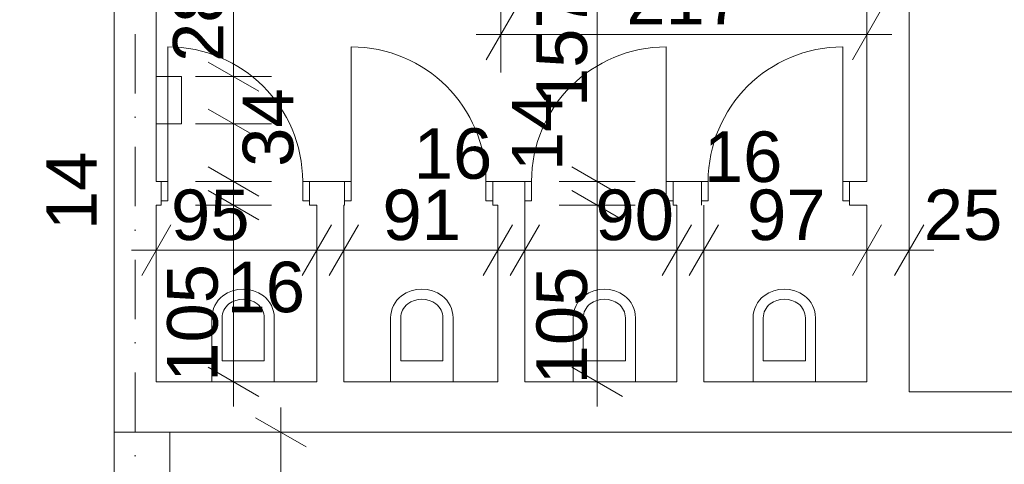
# Model space of a CAD drawing. Extents: x -283435 to 14216, y -77540 to 30522.
# Tile 64 of 177: x -188890 to -183047, y -29823 to -27182. Entities that reach past the tile are written whole.
import ezdxf

# ---------------------------------------------------------------- set-up
doc = ezdxf.new("R2010")
doc.units = 0
doc.header["$MEASUREMENT"] = 0
doc.linetypes.add('Kropki i Kreski', pattern=[670.277762, 352.777767, -176.388884, 0, -141.111112])
for name, color, linetype in [('Drzwi ArchiCAD', 7, 'Continuous'), ('SANITARNE', 7, 'Continuous'), ('WYMIARY', 7, 'Continuous'), ('ŚCIANY', 7, 'Continuous')]:
    doc.layers.add(name, color=color, linetype=linetype)
for name, color, linetype, lineweight in [('Drzwi ArchiCAD_Nr_Pióra__3', 3, 'Continuous', 18), ('Drzwi ArchiCAD_Nr_Pióra__7', 7, 'Continuous', 18), ('OSIE_Nr_Pióra__5', 5, 'Continuous', 18), ('SANITARNE_Nr_Pióra__6', 6, 'Continuous', 9), ('WYMIARY_Nr_Pióra__4', 4, 'Continuous', 18), ('WYMIARY_Nr_Pióra__5', 5, 'Continuous', 18), ('ŚCIANY_Nr_Pióra__7', 7, 'Continuous', 18)]:
    doc.layers.add(name, color=color, linetype=linetype, lineweight=lineweight)
doc.styles.add('GENERATED_STYLE_1', font='arial.ttf')
doc.styles.add('GENERATED_STYLE_2', font='txt')
doc.dimstyles.new('GENERATED_STYLE__1', dxfattribs={"dimtxt": 300, "dimasz": 228, "dimexe": 0.18, "dimexo": 0, "dimgap": 0.09, "dimtad": 1, "dimdec": 0, "dimlfac": 0.1, "dimzin": 0, "dimdsep": 46, "dimtxsty": 'GENERATED_STYLE_2', "dimblk": 'ARROWHEAD_2', "dimblk1": 'ARROWHEAD_2', "dimblk2": 'ARROWHEAD_2', "dimcen": 0.09, "dimclrd": 256, "dimclre": 256, "dimclrt": 256, "dimazin": 0, "dimtfac": 1, "dimtdec": 4, "dimtmove": 0, "dimatfit": 3, "dimfxl": 1, "dimtolj": 1, "dimtzin": 0, "dimarcsym": 0})
doc.dimstyles.new('GENERATED_STYLE__2', dxfattribs={"dimtxt": 300, "dimasz": 228, "dimexe": 0.18, "dimexo": 0, "dimgap": 0.09, "dimtad": 1, "dimtih": 1, "dimtoh": 1, "dimdec": 0, "dimlfac": 0.1, "dimzin": 0, "dimdsep": 46, "dimtxsty": 'GENERATED_STYLE_2', "dimblk": 'ARROWHEAD_2', "dimblk1": 'ARROWHEAD_2', "dimblk2": 'ARROWHEAD_2', "dimcen": 0.09, "dimclrd": 256, "dimclre": 256, "dimclrt": 256, "dimazin": 0, "dimtfac": 1, "dimtdec": 4, "dimtmove": 0, "dimatfit": 3, "dimfxl": 1, "dimtolj": 1, "dimtzin": 0, "dimarcsym": 0})
doc.dimstyles.new('GENERATED_STYLE__3', dxfattribs={"dimtxt": 300, "dimasz": 228, "dimexe": 0.18, "dimexo": 0, "dimgap": 0.09, "dimtad": 1, "dimtih": 1, "dimtoh": 1, "dimdec": 0, "dimlfac": 0.1, "dimzin": 0, "dimdsep": 46, "dimtxsty": 'GENERATED_STYLE_2', "dimblk": 'ARROWHEAD_2', "dimblk1": 'ARROWHEAD_2', "dimblk2": 'ARROWHEAD_2', "dimcen": 0.09, "dimclrd": 256, "dimclre": 256, "dimclrt": 256, "dimazin": 0, "dimtfac": 1, "dimtdec": 4, "dimtmove": 2, "dimatfit": 3, "dimfxl": 1, "dimtolj": 1, "dimtzin": 0, "dimarcsym": 0})
doc.dimstyles.new('GENERATED_STYLE__4', dxfattribs={"dimtxt": 300, "dimasz": 228, "dimexe": 0.18, "dimexo": 0, "dimgap": 0.09, "dimtad": 1, "dimdec": 0, "dimlfac": 0.1, "dimzin": 0, "dimdsep": 46, "dimtxsty": 'GENERATED_STYLE_2', "dimblk": 'ARROWHEAD_2', "dimblk1": 'ARROWHEAD_2', "dimblk2": 'ARROWHEAD_2', "dimcen": 0.09, "dimclrd": 256, "dimclre": 256, "dimclrt": 256, "dimazin": 0, "dimtfac": 1, "dimtdec": 4, "dimtmove": 2, "dimatfit": 3, "dimfxl": 1, "dimtolj": 1, "dimtzin": 0, "dimarcsym": 0})

# ---------------------------------------------------------------- blocks, each defined once
blk = doc.blocks.new('Ściana_93', base_point=(-188204, -23099.5))
at = {"layer": 'ŚCIANY_Nr_Pióra__7', "linetype": 'Continuous'}
for p, q in [((-188329, -23249.5), (-188329, -29632.7)), ((-188079, -28143.6), (-188079, -23249.5)), ((-188079, -29332.7), (-188079, -28283.6))]:
    blk.add_line(p, q, dxfattribs=at)
blk = doc.blocks.new('Ściana_95', base_point=(-188204, -29632.7))
at = {"layer": 'ŚCIANY_Nr_Pióra__7', "linetype": 'Continuous'}
for p, q in [((-187126, -29332.7), (-188079, -29332.7)), ((-186052.3, -29332.7), (-186966, -29332.7)), ((-184989.7, -29332.7), (-185892.3, -29332.7)), ((-183861.6, -29332.7), (-184829.7, -29332.7)), ((-183611.6, -29392.7), (-183611.6, -29332.7)), ((-188329, -29632.7), (-183611.6, -29632.7))]:
    blk.add_line(p, q, dxfattribs=at)
blk = doc.blocks.new('Ściana_97', base_point=(-183861.6, -23099.5))
at = {"layer": 'ŚCIANY_Nr_Pióra__7', "linetype": 'Continuous'}
for p, q in [((-183861.6, -23249.5), (-183861.6, -26356.4)), ((-183611.6, -29332.7), (-183611.6, -23249.5)), ((-183861.6, -26576.4), (-183861.6, -28143.6)), ((-183861.6, -28283.6), (-183861.6, -29332.7))]:
    blk.add_line(p, q, dxfattribs=at)
blk = doc.blocks.new('D1 Drzwi proste 12_118')
at = {"layer": 'Drzwi ArchiCAD_Nr_Pióra__3', "linetype": 'Continuous'}
for p, q in [((400, 0), (400, 800)), ((-400, 0), (-440, 0)), ((-440, 0), (-440, -115)), ((-400, -115), (-400, 0)), ((440, 0), (400, 0)), ((400, 0), (400, -115)), ((440, -115), (440, 0)), ((-440, -115), (-400, -115)), ((400, -115), (440, -115))]:
    blk.add_line(p, q, dxfattribs=at)
blk.add_arc((400, 0), 800, 90, 180, dxfattribs=at)
at = {"layer": 'Drzwi ArchiCAD_Nr_Pióra__7', "linetype": 'Continuous'}
for p, q in [((-440, 0), (-440, -115)), ((440, 0), (440, -115))]:
    blk.add_line(p, q, dxfattribs=at)
blk = doc.blocks.new('D1 Drzwi proste 12_119')
at = {"layer": 'Drzwi ArchiCAD_Nr_Pióra__3', "linetype": 'Continuous'}
for p, q in [((400, 0), (400, 800)), ((-400, 0), (-440, 0)), ((-440, 0), (-440, -115)), ((-400, -115), (-400, 0)), ((440, 0), (400, 0)), ((400, 0), (400, -115)), ((440, -115), (440, 0)), ((-440, -115), (-400, -115)), ((400, -115), (440, -115))]:
    blk.add_line(p, q, dxfattribs=at)
blk.add_arc((400, 0), 800, 90, 180, dxfattribs=at)
at = {"layer": 'Drzwi ArchiCAD_Nr_Pióra__7', "linetype": 'Continuous'}
for p, q in [((-440, 0), (-440, -115)), ((440, 0), (440, -115))]:
    blk.add_line(p, q, dxfattribs=at)
blk = doc.blocks.new('Ściana_330', base_point=(-183861.6, -28143.6))
at = {"layer": 'ŚCIANY_Nr_Pióra__7', "linetype": 'Continuous'}
for p, q in [((-188050.3, -28143.6), (-188079, -28143.6)), ((-188050.3, -28143.6), (-188050.3, -28258.6)), ((-187170.3, -28143.6), (-187170.3, -28258.6)), ((-186962.6, -28143.6), (-187170.3, -28143.6)), ((-186962.6, -28143.6), (-186962.6, -28258.6)), ((-186082.6, -28143.6), (-186082.6, -28258.6)), ((-185892.3, -28143.6), (-186082.6, -28143.6)), ((-185892.3, -28143.6), (-185892.3, -28258.6)), ((-185012.3, -28143.6), (-185012.3, -28258.6)), ((-184844.3, -28143.6), (-185012.3, -28143.6)), ((-184844.3, -28143.6), (-184844.3, -28258.6)), ((-183964.3, -28143.6), (-183964.3, -28258.6)), ((-183861.6, -28143.6), (-183964.3, -28143.6)), ((-188050.3, -28258.6), (-188050.3, -28283.6)), ((-187170.3, -28258.6), (-187170.3, -28283.6)), ((-186962.6, -28258.6), (-186962.6, -28283.6)), ((-186082.6, -28258.6), (-186082.6, -28283.6)), ((-185892.3, -28258.6), (-185892.3, -28283.6)), ((-185012.3, -28258.6), (-185012.3, -28283.6)), ((-184844.3, -28258.6), (-184844.3, -28283.6)), ((-183964.3, -28258.6), (-183964.3, -28283.6)), ((-188079, -28283.6), (-188050.3, -28283.6)), ((-187170.3, -28283.6), (-187126, -28283.6)), ((-186966, -28283.6), (-186962.6, -28283.6)), ((-186082.6, -28283.6), (-186052.3, -28283.6)), ((-185012.3, -28283.6), (-184989.7, -28283.6)), ((-183964.3, -28283.6), (-183861.6, -28283.6))]:
    blk.add_line(p, q, dxfattribs=at)
at = {"layer": 'Drzwi ArchiCAD', "linetype": 'Continuous', "xscale": -1}
for p in [(-187610.3, -28143.6), (-186522.6, -28143.6)]:
    blk.add_blockref('D1 Drzwi proste 12_118', p, dxfattribs=at)
at = {"layer": 'Drzwi ArchiCAD', "linetype": 'Continuous'}
for p in [(-185452.3, -28143.6), (-184404.3, -28143.6)]:
    blk.add_blockref('D1 Drzwi proste 12_119', p, dxfattribs=at)
blk = doc.blocks.new('Ściana_331', base_point=(-184989.7, -28143.6))
at = {"layer": 'ŚCIANY_Nr_Pióra__7', "linetype": 'Continuous'}
for p, q in [((-184989.7, -28283.6), (-184989.7, -29332.7)), ((-184829.7, -29332.7), (-184829.7, -28283.6))]:
    blk.add_line(p, q, dxfattribs=at)
blk = doc.blocks.new('Ściana_332', base_point=(-186052.3, -28143.6))
at = {"layer": 'ŚCIANY_Nr_Pióra__7', "linetype": 'Continuous'}
for p, q in [((-186052.3, -28283.6), (-186052.3, -29332.7)), ((-185892.3, -29332.7), (-185892.3, -28283.6))]:
    blk.add_line(p, q, dxfattribs=at)
blk = doc.blocks.new('Ściana_333', base_point=(-187126, -28143.6))
at = {"layer": 'ŚCIANY_Nr_Pióra__7', "linetype": 'Continuous'}
for p, q in [((-187126, -28283.6), (-187126, -29332.7)), ((-186966, -29332.7), (-186966, -28283.6))]:
    blk.add_line(p, q, dxfattribs=at)
blk = doc.blocks.new('Ściana_334', base_point=(-188079, -27800.3))
at = {"layer": 'ŚCIANY_Nr_Pióra__7', "linetype": 'Continuous'}
for p, q in [((-187929, -27520.3), (-188079, -27520.3)), ((-188079, -27520.3), (-188079, -27800.3)), ((-187929, -27800.3), (-187929, -27520.3)), ((-188079, -27800.3), (-187929, -27800.3))]:
    blk.add_line(p, q, dxfattribs=at)
blk = doc.blocks.new('Ściana_335', base_point=(-183611.6, -29632.7))
at = {"layer": 'ŚCIANY_Nr_Pióra__7', "linetype": 'Continuous'}
for p, q in [((-182054, -29392.7), (-183611.6, -29392.7)), ((-183611.6, -29632.7), (-182354, -29632.7))]:
    blk.add_line(p, q, dxfattribs=at)
blk = doc.blocks.new('Ściana_337', base_point=(-188329, -29632.7))
at = {"layer": 'ŚCIANY_Nr_Pióra__7', "linetype": 'Continuous'}
for p, q in [((-188329, -29632.7), (-188329, -35209.9)), ((-187999, -29632.7), (-188329, -29632.7)), ((-187999, -35209.9), (-187999, -29632.7))]:
    blk.add_line(p, q, dxfattribs=at)
blk = doc.blocks.new('WC 12_3')
at = {"layer": 'SANITARNE_Nr_Pióra__6', "linetype": 'Continuous'}
for p, q in [((0, 170), (0, 550)), ((370, 550), (0, 550)), ((370, 170), (370, 550)), ((60, 425), (60, 170)), ((310, 425), (60, 425)), ((310, 170), (310, 425))]:
    blk.add_line(p, q, dxfattribs=at)
for centre, radius, start, end in [((162.5, 170), 162.5, 180, 233.1301), ((162.5, 170), 102.5, 180, 233.1301), ((207.5, 170), 102.5, 306.8699, 0), ((207.5, 170), 162.5, 306.8699, 0), ((185, 200), 140, 233.1301, 306.8699), ((185, 200), 200, 233.1301, 306.866)]:
    blk.add_arc(centre, radius, start, end, dxfattribs=at)
blk = doc.blocks.new('*D1662')
at = {"layer": 'WYMIARY_Nr_Pióra__4', "linetype": 'Continuous', "transparency": 16777216}
for p, q in [((-185914.3, -25234.8), (-185914.3, -24784.8)), ((-183861.6, -25234.8), (-183861.6, -24784.8)), ((-185827.7, -24859.8), (-186000.9, -25159.8)), ((-183775, -24859.8), (-183948.2, -25159.8)), ((-185914.3, -25009.8), (-183861.6, -25009.8))]:
    blk.add_line(p, q, dxfattribs=at)
at = {"layer": 'WYMIARY_Nr_Pióra__5', "transparency": 16777216, "char_height": 300, "attachment_point": 1, "style": 'GENERATED_STYLE_1'}
for s, insert in [('{205}', (-185457.1, -24649.8)), ('{25}', (-184403.6, -24649.8))]:
    blk.add_mtext(s, dxfattribs=dict(at, insert=insert))
blk = doc.blocks.new('ARROWHEAD_2')
at = {"linetype": 'Continuous'}
for p, q in [((-0.378, -0.655), (0.378, 0.655)), ((0, 0), (-1, 0))]:
    blk.add_line(p, q, dxfattribs=at)
blk = doc.blocks.new('*D1663')
at = {"layer": 'WYMIARY_Nr_Pióra__4', "linetype": 'Continuous', "transparency": 16777216}
for p, q in [((-183861.6, -25234.8), (-183861.6, -24784.8)), ((-183611.6, -25234.8), (-183611.6, -24784.8)), ((-183775, -24859.8), (-183948.2, -25159.8)), ((-183525, -24859.8), (-183698.2, -25159.8)), ((-183861.6, -25009.8), (-183611.6, -25009.8))]:
    blk.add_line(p, q, dxfattribs=at)
blk = doc.blocks.new('*D1664')
at = {"layer": 'WYMIARY_Nr_Pióra__4', "linetype": 'Continuous', "transparency": 16777216}
for p, q in [((-183611.6, -25234.8), (-183611.6, -24784.8)), ((-176374, -25234.8), (-176374, -24784.8)), ((-183525, -24859.8), (-183698.2, -25159.8)), ((-176287.4, -24859.8), (-176460.6, -25159.8)), ((-183611.6, -25009.8), (-176374, -25009.8))]:
    blk.add_line(p, q, dxfattribs=at)
at = {"layer": 'WYMIARY_Nr_Pióra__5', "transparency": 16777216, "char_height": 300, "attachment_point": 1, "style": 'GENERATED_STYLE_1'}
for s, insert in [('{724}', (-180562, -24649.8)), ('{28}', (-176916.1, -24649.8))]:
    blk.add_mtext(s, dxfattribs=dict(at, insert=insert))
blk = doc.blocks.new('*D1677')
at = {"layer": 'WYMIARY_Nr_Pióra__4', "linetype": 'Continuous', "transparency": 16777216}
for p, q in [((-181408, -23249.5), (-181408, -23102.8)), ((-181258, -23336.1), (-181558, -23162.9)), ((-181183, -23249.5), (-181633, -23249.5)), ((-181408, -29392.7), (-181408, -23249.5)), ((-181558, -29306.1), (-181258, -29479.3)), ((-181183, -29392.7), (-181633, -29392.7))]:
    blk.add_line(p, q, dxfattribs=at)
at = {"layer": 'WYMIARY_Nr_Pióra__5', "transparency": 16777216, "insert": (-181768, -26662.6), "char_height": 300, "attachment_point": 1, "rotation": 90, "style": 'GENERATED_STYLE_1'}
blk.add_mtext('{614}', dxfattribs=at)
blk = doc.blocks.new('*D1678')
at = {"layer": 'WYMIARY_Nr_Pióra__4', "linetype": 'Continuous', "transparency": 16777216}
for p, q in [((-185613, -28197), (-185313, -28370.2)), ((-185238, -28283.6), (-185688, -28283.6)), ((-185463, -29332.7), (-185463, -28283.6)), ((-185613, -29246.1), (-185313, -29419.3)), ((-185238, -29332.7), (-185688, -29332.7)), ((-185463, -29479.4), (-185463, -29332.7))]:
    blk.add_line(p, q, dxfattribs=at)
at = {"layer": 'WYMIARY_Nr_Pióra__5', "transparency": 16777216, "insert": (-185823, -29348.3), "char_height": 300, "attachment_point": 1, "rotation": 90, "style": 'GENERATED_STYLE_1'}
blk.add_mtext('{105}', dxfattribs=at)
blk = doc.blocks.new('*D1679')
at = {"layer": 'WYMIARY_Nr_Pióra__4', "linetype": 'Continuous', "transparency": 16777216}
for p, q in [((-185613, -28057), (-185313, -28230.2)), ((-185238, -28143.6), (-185688, -28143.6)), ((-185463, -28283.6), (-185463, -28143.6)), ((-185613, -28197), (-185313, -28370.2)), ((-185238, -28283.6), (-185688, -28283.6))]:
    blk.add_line(p, q, dxfattribs=at)
blk = doc.blocks.new('*D1680')
at = {"layer": 'WYMIARY_Nr_Pióra__4', "linetype": 'Continuous', "transparency": 16777216}
for p, q in [((-185613, -26489.8), (-185313, -26663)), ((-185238, -26576.4), (-185688, -26576.4)), ((-185463, -28143.6), (-185463, -26576.4)), ((-185613, -28057), (-185313, -28230.2)), ((-185238, -28143.6), (-185688, -28143.6))]:
    blk.add_line(p, q, dxfattribs=at)
at = {"layer": 'WYMIARY_Nr_Pióra__5', "transparency": 16777216, "char_height": 300, "attachment_point": 1, "rotation": 90, "style": 'GENERATED_STYLE_1'}
for s, insert in [('{157}', (-185823, -27701.5)), ('{14}', (-185968.7, -28082))]:
    blk.add_mtext(s, dxfattribs=dict(at, insert=insert))
blk = doc.blocks.new('*D1681')
at = {"layer": 'WYMIARY_Nr_Pióra__4', "linetype": 'Continuous', "transparency": 16777216}
for p, q in [((-185613, -26269.8), (-185313, -26443)), ((-185238, -26356.4), (-185688, -26356.4)), ((-185463, -26576.4), (-185463, -26356.4)), ((-185613, -26489.8), (-185313, -26663)), ((-185238, -26576.4), (-185688, -26576.4))]:
    blk.add_line(p, q, dxfattribs=at)
blk = doc.blocks.new('*D1682')
at = {"layer": 'WYMIARY_Nr_Pióra__4', "linetype": 'Continuous', "transparency": 16777216}
for p, q in [((-185463, -23249.5), (-185463, -23102.8)), ((-185313, -23336.1), (-185613, -23162.9)), ((-185238, -23249.5), (-185688, -23249.5)), ((-185463, -26356.4), (-185463, -23249.5)), ((-185613, -26269.8), (-185313, -26443)), ((-185238, -26356.4), (-185688, -26356.4))]:
    blk.add_line(p, q, dxfattribs=at)
at = {"layer": 'WYMIARY_Nr_Pióra__5', "transparency": 16777216, "char_height": 300, "attachment_point": 1, "rotation": 90, "style": 'GENERATED_STYLE_1'}
for s, insert in [('{311}', (-185823, -24712.6)), ('{22}', (-185823, -26269.7))]:
    blk.add_mtext(s, dxfattribs=dict(at, insert=insert))
blk = doc.blocks.new('*D1683')
at = {"layer": 'WYMIARY_Nr_Pióra__4', "linetype": 'Continuous', "transparency": 16777216}
for p, q in [((-186034.3, -27495.1), (-186034.3, -27045.1)), ((-183861.6, -27495.1), (-183861.6, -27045.1)), ((-185947.7, -27120.1), (-186120.9, -27420.1)), ((-183948.2, -27420.1), (-183775, -27120.1)), ((-186181, -27270.1), (-186034.3, -27270.1)), ((-186034.3, -27270.1), (-183861.6, -27270.1)), ((-183861.6, -27270.1), (-183714.9, -27270.1))]:
    blk.add_line(p, q, dxfattribs=at)
at = {"layer": 'WYMIARY_Nr_Pióra__5', "transparency": 16777216, "insert": (-185289.5, -26910.1), "char_height": 300, "attachment_point": 1, "style": 'GENERATED_STYLE_1'}
blk.add_mtext('{217}', dxfattribs=at)
blk = doc.blocks.new('*D1711')
at = {"layer": 'WYMIARY_Nr_Pióra__4', "linetype": 'Continuous', "transparency": 16777216}
for p, q in [((-188079, -28776.1), (-188079, -28326.1)), ((-187126, -28776.1), (-187126, -28326.1)), ((-187992.4, -28401.1), (-188165.6, -28701.1)), ((-187039.4, -28401.1), (-187212.6, -28701.1)), ((-188225.7, -28551.1), (-188079, -28551.1)), ((-188079, -28551.1), (-187126, -28551.1))]:
    blk.add_line(p, q, dxfattribs=at)
at = {"layer": 'WYMIARY_Nr_Pióra__5', "transparency": 16777216, "char_height": 300, "attachment_point": 1, "style": 'GENERATED_STYLE_1'}
for s, insert in [('{95}', (-187991.7, -28191.1)), ('{16}', (-187662.5, -28619.7))]:
    blk.add_mtext(s, dxfattribs=dict(at, insert=insert))
blk = doc.blocks.new('*D1712')
at = {"layer": 'WYMIARY_Nr_Pióra__4', "linetype": 'Continuous', "transparency": 16777216}
for p, q in [((-187126, -28776.1), (-187126, -28326.1)), ((-186966, -28776.1), (-186966, -28326.1)), ((-187039.4, -28401.1), (-187212.6, -28701.1)), ((-186879.4, -28401.1), (-187052.6, -28701.1)), ((-187126, -28551.1), (-186966, -28551.1))]:
    blk.add_line(p, q, dxfattribs=at)
blk = doc.blocks.new('*D1713')
at = {"layer": 'WYMIARY_Nr_Pióra__4', "linetype": 'Continuous', "transparency": 16777216}
for p, q in [((-186966, -28776.1), (-186966, -28326.1)), ((-186052.3, -28776.1), (-186052.3, -28326.1)), ((-186879.4, -28401.1), (-187052.6, -28701.1)), ((-185965.7, -28401.1), (-186138.9, -28701.1)), ((-186966, -28551.1), (-186052.3, -28551.1))]:
    blk.add_line(p, q, dxfattribs=at)
at = {"layer": 'WYMIARY_Nr_Pióra__5', "transparency": 16777216, "char_height": 300, "attachment_point": 1, "style": 'GENERATED_STYLE_1'}
for s, insert in [('{16}', (-186551.4, -27827.1)), ('{91}', (-186736.8, -28191.1))]:
    blk.add_mtext(s, dxfattribs=dict(at, insert=insert))
blk = doc.blocks.new('*D1714')
at = {"layer": 'WYMIARY_Nr_Pióra__4', "linetype": 'Continuous', "transparency": 16777216}
for p, q in [((-186052.3, -28776.1), (-186052.3, -28326.1)), ((-185892.3, -28776.1), (-185892.3, -28326.1)), ((-185965.7, -28401.1), (-186138.9, -28701.1)), ((-185805.7, -28401.1), (-185978.9, -28701.1)), ((-186052.3, -28551.1), (-185892.3, -28551.1))]:
    blk.add_line(p, q, dxfattribs=at)
blk = doc.blocks.new('*D1715')
at = {"layer": 'WYMIARY_Nr_Pióra__4', "linetype": 'Continuous', "transparency": 16777216}
for p, q in [((-185892.3, -28776.1), (-185892.3, -28326.1)), ((-184989.7, -28776.1), (-184989.7, -28326.1)), ((-185805.7, -28401.1), (-185978.9, -28701.1)), ((-184903.1, -28401.1), (-185076.3, -28701.1)), ((-185892.3, -28551.1), (-184989.7, -28551.1))]:
    blk.add_line(p, q, dxfattribs=at)
at = {"layer": 'WYMIARY_Nr_Pióra__5', "transparency": 16777216, "insert": (-185473, -28191.1), "char_height": 300, "attachment_point": 1, "style": 'GENERATED_STYLE_1'}
blk.add_mtext('{90}', dxfattribs=at)
blk = doc.blocks.new('*D1716')
at = {"layer": 'WYMIARY_Nr_Pióra__4', "linetype": 'Continuous', "transparency": 16777216}
for p, q in [((-184989.7, -28776.1), (-184989.7, -28326.1)), ((-184829.7, -28776.1), (-184829.7, -28326.1)), ((-184903.1, -28401.1), (-185076.3, -28701.1)), ((-184743.1, -28401.1), (-184916.3, -28701.1)), ((-184989.7, -28551.1), (-184829.7, -28551.1))]:
    blk.add_line(p, q, dxfattribs=at)
at = {"layer": 'WYMIARY_Nr_Pióra__5', "transparency": 16777216, "insert": (-184829.7, -27846.1), "char_height": 300, "attachment_point": 1, "style": 'GENERATED_STYLE_1'}
blk.add_mtext('{16}', dxfattribs=at)
blk = doc.blocks.new('*D1717')
at = {"layer": 'WYMIARY_Nr_Pióra__4', "linetype": 'Continuous', "transparency": 16777216}
for p, q in [((-184829.7, -28776.1), (-184829.7, -28326.1)), ((-183861.6, -28776.1), (-183861.6, -28326.1)), ((-184743.1, -28401.1), (-184916.3, -28701.1)), ((-183775, -28401.1), (-183948.2, -28701.1)), ((-184829.7, -28551.1), (-183861.6, -28551.1))]:
    blk.add_line(p, q, dxfattribs=at)
at = {"layer": 'WYMIARY_Nr_Pióra__5', "transparency": 16777216, "char_height": 300, "attachment_point": 1, "style": 'GENERATED_STYLE_1'}
for s, insert in [('{16}', (-184829.7, -27846.1)), ('{97}', (-184573.3, -28191.1))]:
    blk.add_mtext(s, dxfattribs=dict(at, insert=insert))
blk = doc.blocks.new('*D1718')
at = {"layer": 'WYMIARY_Nr_Pióra__4', "linetype": 'Continuous', "transparency": 16777216}
for p, q in [((-183861.6, -28776.1), (-183861.6, -28326.1)), ((-183611.6, -28776.1), (-183611.6, -28326.1)), ((-183775, -28401.1), (-183948.2, -28701.1)), ((-183698.2, -28701.1), (-183525, -28401.1)), ((-183861.6, -28551.1), (-183611.6, -28551.1)), ((-183611.6, -28551.1), (-183464.9, -28551.1))]:
    blk.add_line(p, q, dxfattribs=at)
at = {"layer": 'WYMIARY_Nr_Pióra__5', "transparency": 16777216, "insert": (-183524.9, -28191.1), "char_height": 300, "attachment_point": 1, "style": 'GENERATED_STYLE_1'}
blk.add_mtext('{25}', dxfattribs=at)
blk = doc.blocks.new('*D1719')
at = {"layer": 'WYMIARY_Nr_Pióra__4', "linetype": 'Continuous', "transparency": 16777216}
for p, q in [((-187770.3, -28197), (-187470.3, -28370.2)), ((-187395.3, -28283.6), (-187845.3, -28283.6)), ((-187620.3, -29332.7), (-187620.3, -28283.6)), ((-187770.3, -29246.1), (-187470.3, -29419.3)), ((-187395.3, -29332.7), (-187845.3, -29332.7)), ((-187620.3, -29479.4), (-187620.3, -29332.7))]:
    blk.add_line(p, q, dxfattribs=at)
at = {"layer": 'WYMIARY_Nr_Pióra__5', "transparency": 16777216, "char_height": 300, "attachment_point": 1, "rotation": 90, "style": 'GENERATED_STYLE_1'}
for s, insert in [('{14}', (-188731.9, -28431.6)), ('{105}', (-188014.5, -29332.7))]:
    blk.add_mtext(s, dxfattribs=dict(at, insert=insert))
blk = doc.blocks.new('*D1720')
at = {"layer": 'WYMIARY_Nr_Pióra__4', "linetype": 'Continuous', "transparency": 16777216}
for p, q in [((-187770.3, -28057), (-187470.3, -28230.2)), ((-187395.3, -28143.6), (-187845.3, -28143.6)), ((-187620.3, -28283.6), (-187620.3, -28143.6)), ((-187770.3, -28197), (-187470.3, -28370.2)), ((-187395.3, -28283.6), (-187845.3, -28283.6))]:
    blk.add_line(p, q, dxfattribs=at)
blk = doc.blocks.new('*D1721')
at = {"layer": 'WYMIARY_Nr_Pióra__4', "linetype": 'Continuous', "transparency": 16777216}
for p, q in [((-187770.3, -27713.7), (-187470.3, -27886.9)), ((-187395.3, -27800.3), (-187845.3, -27800.3)), ((-187620.3, -28143.6), (-187620.3, -27800.3)), ((-187770.3, -28057), (-187470.3, -28230.2)), ((-187395.3, -28143.6), (-187845.3, -28143.6))]:
    blk.add_line(p, q, dxfattribs=at)
at = {"layer": 'WYMIARY_Nr_Pióra__5', "transparency": 16777216, "insert": (-187566, -28056.5), "char_height": 300, "attachment_point": 1, "rotation": 90, "style": 'GENERATED_STYLE_1'}
blk.add_mtext('{34}', dxfattribs=at)
blk = doc.blocks.new('*D1722')
at = {"layer": 'WYMIARY_Nr_Pióra__4', "linetype": 'Continuous', "transparency": 16777216}
for p, q in [((-187770.3, -27433.7), (-187470.3, -27606.9)), ((-187395.3, -27520.3), (-187845.3, -27520.3)), ((-187620.3, -27800.3), (-187620.3, -27520.3)), ((-187770.3, -27713.7), (-187470.3, -27886.9)), ((-187395.3, -27800.3), (-187845.3, -27800.3))]:
    blk.add_line(p, q, dxfattribs=at)
blk = doc.blocks.new('*D1723')
at = {"layer": 'WYMIARY_Nr_Pióra__4', "linetype": 'Continuous', "transparency": 16777216}
for p, q in [((-187620.3, -23249.5), (-187620.3, -23102.8)), ((-187470.3, -23336.1), (-187770.3, -23162.9)), ((-187395.3, -23249.5), (-187845.3, -23249.5)), ((-187620.3, -27520.3), (-187620.3, -23249.5)), ((-187770.3, -27433.7), (-187470.3, -27606.9)), ((-187395.3, -27520.3), (-187845.3, -27520.3))]:
    blk.add_line(p, q, dxfattribs=at)
at = {"layer": 'WYMIARY_Nr_Pióra__5', "transparency": 16777216, "char_height": 300, "attachment_point": 1, "rotation": 90, "style": 'GENERATED_STYLE_1'}
for s, insert in [('{427}', (-187980.3, -26612.7)), ('{28}', (-187980.3, -27433.6))]:
    blk.add_mtext(s, dxfattribs=dict(at, insert=insert))
blk = doc.blocks.new('*D1728')
at = {"layer": 'WYMIARY_Nr_Pióra__4', "linetype": 'Continuous', "transparency": 16777216}
for p, q in [((-187340.2, -29632.7), (-187340.2, -29486)), ((-187190.2, -29719.3), (-187490.2, -29546.1)), ((-187115.2, -29632.7), (-187565.2, -29632.7)), ((-187340.2, -35209.9), (-187340.2, -29632.7)), ((-187490.2, -35123.3), (-187190.2, -35296.5)), ((-187115.2, -35209.9), (-187565.2, -35209.9)), ((-187340.2, -35356.6), (-187340.2, -35209.9))]:
    blk.add_line(p, q, dxfattribs=at)
at = {"layer": 'WYMIARY_Nr_Pióra__5', "transparency": 16777216, "insert": (-187700.2, -32762.8), "char_height": 300, "attachment_point": 1, "rotation": 90, "style": 'GENERATED_STYLE_1'}
blk.add_mtext('{558}', dxfattribs=at)

msp = doc.modelspace()

# ---------------------------------------------------------------- linework, layer by layer
at = {"layer": 'OSIE_Nr_Pióra__5', "linetype": 'Kropki i Kreski'}
msp.add_line((-188204, -38346.1), (-188204, 27442), dxfattribs=at)

# ---------------------------------------------------------------- block references
at = {"layer": 'SANITARNE', "linetype": 'Continuous', "rotation": 180}
for p in [(-187378.6, -28782.7), (-186318.1, -28782.7), (-185235.2, -28782.7), (-184167.2, -28782.7)]:
    msp.add_blockref('WC 12_3', p, dxfattribs=at)
at = {"layer": 'ŚCIANY'}
for name, p in [('Ściana_93', (-188204, -23099.5)), ('Ściana_97', (-183861.6, -23099.5)), ('Ściana_330', (-183861.6, -28143.6)), ('Ściana_334', (-188079, -27800.3)), ('Ściana_333', (-187126, -28143.6)), ('Ściana_332', (-186052.3, -28143.6)), ('Ściana_331', (-184989.7, -28143.6)), ('Ściana_95', (-188204, -29632.7)), ('Ściana_335', (-183611.6, -29632.7)), ('Ściana_337', (-188329, -29632.7))]:
    msp.add_blockref(name, p, dxfattribs=at)

# ---------------------------------------------------------------- dimensions: what is measured, and where the dimension line sits
at = {"layer": 'WYMIARY', "linetype": 'Continuous'}
for base, p1, p2, dimstyle, picture, middle in [((-187620.3, -29332.7), (-188079, -27520.3), (-188079, -23249.5), 'GENERATED_STYLE__4', '*D1723', (-187830.3, -26275.4)), ((-185463, -29332.7), (-183861.6, -26356.4), (-186034.3, -23249.5), 'GENERATED_STYLE__4', '*D1682', (-185673, -24375.2)), ((-181408, -35209.9), (-182054, -29392.7), (-183611.6, -23249.5), 'GENERATED_STYLE__1', '*D1677', (-181618, -26325.2)), ((-185463, -29332.7), (-186034.3, -26576.4), (-183861.6, -26356.4), 'GENERATED_STYLE__1', '*D1681', (-185673, -26044.8)), ((-185463, -29332.7), (-183861.6, -28143.6), (-186034.3, -26576.4), 'GENERATED_STYLE__1', '*D1680', (-185673, -27364.1)), ((-187620.3, -29332.7), (-188079, -27800.3), (-188079, -27520.3), 'GENERATED_STYLE__1', '*D1722', (-187830.3, -27208.7)), ((-187620.3, -29332.7), (-188079, -28143.6), (-188079, -27800.3), 'GENERATED_STYLE__4', '*D1721', (-187416, -27831.6)), ((-185463, -29332.7), (-183861.6, -28283.6), (-183861.6, -28143.6), 'GENERATED_STYLE__4', '*D1679', (-185818.7, -27857.1)), ((-187620.3, -29332.7), (-188079, -29332.7), (-188079, -28283.6), 'GENERATED_STYLE__4', '*D1719', (-187864.5, -28995.3)), ((-187620.3, -29332.7), (-188079, -28283.6), (-188079, -28143.6), 'GENERATED_STYLE__4', '*D1720', (-188581.9, -28206.7)), ((-185463, -29332.7), (-183861.6, -29332.7), (-183861.6, -28283.6), 'GENERATED_STYLE__4', '*D1678', (-185673, -29010.9)), ((-187340.2, -35209.9), (-187999, -35209.9), (-187999, -29632.7), 'GENERATED_STYLE__1', '*D1728', (-187550.2, -32425.4))]:
    dim = msp.add_linear_dim(base=base, p1=p1, p2=p2, angle=90, dimstyle=dimstyle, dxfattribs=at)
    dim.commit()
    dim.dimension.update_dxf_attribs({"geometry": picture, "text_midpoint": middle})
for base, p1, p2, dimstyle, picture, middle in [((-194933, -25009.8), (-185914.3, -23249.5), (-183861.6, -29332.7), 'GENERATED_STYLE__2', '*D1662', (-185119.8, -24799.8)), ((-194933, -25009.8), (-183611.6, -29332.7), (-176374, -23249.5), 'GENERATED_STYLE__2', '*D1664', (-180224.6, -24799.8)), ((-194933, -25009.8), (-183861.6, -29332.7), (-183611.6, -29332.7), 'GENERATED_STYLE__2', '*D1663', (-184178.7, -24799.8)), ((-186034.3, -27270.1), (-186034.3, -26576.4), (-183861.6, -26576.4), 'GENERATED_STYLE__2', '*D1683', (-184952.1, -27060.1)), ((-188079, -28551.1), (-186966, -29332.7), (-186052.3, -29332.7), 'GENERATED_STYLE__2', '*D1713', (-186511.9, -28341.1)), ((-188079, -28551.1), (-184989.7, -29332.7), (-184829.7, -29332.7), 'GENERATED_STYLE__3', '*D1716', (-184604.8, -27996.1)), ((-188079, -28551.1), (-184829.7, -29332.7), (-183861.6, -29332.7), 'GENERATED_STYLE__2', '*D1717', (-184348.4, -28341.1)), ((-188079, -28551.1), (-186052.3, -29332.7), (-185892.3, -29332.7), 'GENERATED_STYLE__3', '*D1714', (-186326.5, -27977.1)), ((-188079, -28551.1), (-188079, -29332.7), (-187126, -29332.7), 'GENERATED_STYLE__3', '*D1711', (-187766.7, -28341.1)), ((-188079, -28551.1), (-185892.3, -29332.7), (-184989.7, -29332.7), 'GENERATED_STYLE__3', '*D1715', (-185248.1, -28341.1)), ((-188079, -28551.1), (-183861.6, -29332.7), (-183611.6, -29332.7), 'GENERATED_STYLE__2', '*D1718', (-183300, -28341.1)), ((-188079, -28551.1), (-187126, -29332.7), (-186966, -29332.7), 'GENERATED_STYLE__3', '*D1712', (-187437.6, -28769.7))]:
    dim = msp.add_linear_dim(base=base, p1=p1, p2=p2, dimstyle=dimstyle, dxfattribs=at)
    dim.commit()
    dim.dimension.update_dxf_attribs({"geometry": picture, "text_midpoint": middle})

doc.saveas('drawing.dxf')
